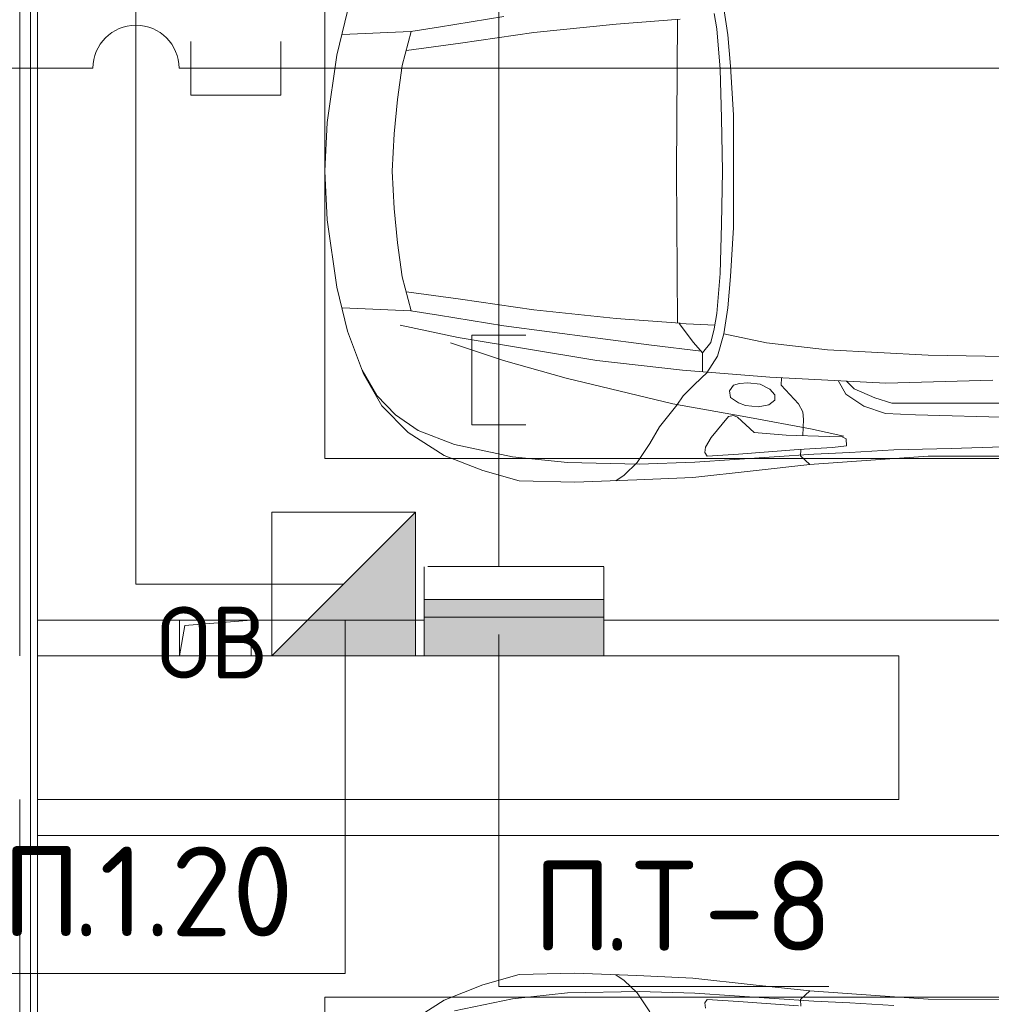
# Model space of a CAD drawing. Header units: millimetres. Extents: x -32229 to 169101, y -13689 to 125138.
# Tile 253 of 256: x 89155 to 91863, y 65530 to 68272. Entities that reach past the tile are written whole.
import ezdxf

# ---------------------------------------------------------------- set-up
doc = ezdxf.new("R2010")
doc.units = ezdxf.units.MM
for name, color, linetype, lineweight in [('A-____-NOTE-TEXT', 5, 'Continuous', 18), ('A-DETL-____-THIN', 7, 'Continuous', 9), ('A-DETL-GENF-OTLN', 7, 'Continuous', 18), ('A-FLOR-____-OTLN', 7, 'Continuous', 18), ('A-GENM-____-OTLN', 7, 'Continuous', 18), ('C-PRKG-____-OTLN', 7, 'Continuous', 18), ('G-____-____-TEXT', 7, 'Continuous', 9), ('M-EQPM-____-OTLN', 7, 'Continuous', 18), ('S-COLS-____-MCUT', 7, 'Continuous', 40)]:
    doc.layers.add(name, color=color, linetype=linetype, lineweight=lineweight)
doc.layers.add('A-DETL-____-OTLN', color=7, linetype='Continuous', lineweight=9, true_color=0x00a600)
doc.styles.add('GOST Common', font='GOST_Common.ttf', dxfattribs={"height": 200})
doc.styles.add('ISOCPEUR', font='isocpeur.ttf', dxfattribs={"height": 250})

# ---------------------------------------------------------------- blocks, each defined once
blk = doc.blocks.new('АР_Машиноместо - 4900x2400_М__5300х2500_-V21--01 ЭМ')
at = {"layer": 'A-DETL-GENF-OTLN', "color": 253, "lineweight": 13, "true_color": 0xaaaaaa}
for p, q in [((1895.6, -2850.8), (1896.5, -2534.3)), ((2043.9, -2818.3), (2043.2, -2613.6)), ((1832.2, -2638.3), (1840.7, -2936)), ((2054, -2964.8), (2043.9, -2818.3)), ((1895.6, -2919.4), (1895.6, -2850.8)), ((1881.3, -2966.7), (1895.6, -2919.4)), ((1840.7, -2936), (1823.6, -3260.1)), ((1856.4, -3024.6), (1881.3, -2966.7)), ((2067.2, -3149.3), (2054, -2964.8)), ((1834.9, -3046.1), (1856.4, -3024.6)), ((1987.8, -3061.4), (1995.5, -3046.6)), ((1989.1, -3094.6), (1987.8, -3061.4)), ((1995.5, -3046.6), (2014.4, -3046.1)), ((2014.4, -3046.1), (2019.2, -3085)), ((1984.7, -3213.7), (1989.1, -3094.6)), ((2019.2, -3085), (2025.2, -3179.9)), ((2043.1, -3174.2), (2067.1, -3148.3)), ((2084.3, -3305.9), (2067.1, -3148.3)), ((1845.5, -3228.1), (1898.3, -3179.4)), ((1898.3, -3179.4), (1920.5, -3167.7)), ((1920.5, -3167.7), (1941.6, -3165.4)), ((1941.6, -3165.4), (1986.4, -3168)), ((2024.8, -3173.5), (2043.1, -3174.2)), ((2025.2, -3179.9), (2037.8, -3347.3)), ((1825.4, -3227.6), (1845.5, -3228.1)), ((1977.8, -3303.2), (1984.7, -3213.7)), ((1823.6, -3260.1), (1804.3, -3502.8)), ((1842.8, -3286.3), (1856.8, -3259.9)), ((1856.8, -3259.9), (1873.2, -3246.1)), ((1873.2, -3246.1), (1887.9, -3245.7)), ((1887.9, -3245.7), (1900.2, -3262.3)), ((1900.2, -3262.3), (1906.4, -3292.5)), ((1838.9, -3321.2), (1842.8, -3286.3)), ((1906.4, -3292.5), (1902.9, -3327.4)), ((1935.4, -3349.7), (1977.8, -3303.2)), ((2102.9, -3474.2), (2084.3, -3305.9)), ((1841.3, -3344.5), (1838.9, -3321.2)), ((1845.9, -3360.7), (1841.3, -3344.5)), ((1902.9, -3327.4), (1894.8, -3346.8)), ((1861.3, -3372.5), (1845.9, -3360.7)), ((1880, -3369.3), (1861.3, -3372.5)), ((1894.8, -3346.8), (1880, -3369.3)), ((1930.3, -3360.7), (1935.4, -3349.7)), ((1933.2, -3375.1), (1930.3, -3360.7)), ((2037.8, -3347.3), (2043.4, -3434.5)), ((965.3, -3397.8), (853.3, -3407.2)), ((1102.5, -3394.3), (965.3, -3397.8)), ((1250, -3391.3), (1102.5, -3394.3)), ((1250, -3391.3), (1397.5, -3394.3)), ((1397.5, -3394.3), (1534.7, -3397.8)), ((1534.7, -3397.8), (1646.7, -3407.2)), ((1992, -3422.8), (1933.2, -3375.1)), ((853.3, -3407.2), (811.1, -3414.8)), ((1646.7, -3407.2), (1688.9, -3414.8)), ((1674.4, -3512.1), (1679, -3413)), ((1688.9, -3414.8), (1727, -3424.2)), ((1727, -3424.2), (1755.7, -3447)), ((2018.5, -3439.1), (1992, -3422.8)), ((1755.7, -3447), (1726.8, -3472.4)), ((1755.7, -3447.2), (1808.7, -3447.2)), ((1809.8, -3433.7), (1845.3, -3470.4)), ((2033.8, -3441.1), (2018.5, -3439.1)), ((2043.4, -3434.5), (2033.8, -3441.1)), ((1726.8, -3472.4), (1674.4, -3512.1)), ((1845.3, -3470.4), (1875.1, -3501.2)), ((2109.8, -3630), (2102.9, -3474.2)), ((840.1, -3687.8), (826.6, -3509.6)), ((1659.9, -3687.8), (1673.4, -3509.6)), ((1875.1, -3501.2), (1901.7, -3518.6)), ((1250, -3520.1), (827.2, -3517.2)), ((1250, -3520.1), (1672.8, -3517.2)), ((1901.7, -3518.6), (1962.1, -3567)), ((1962.1, -3567), (2008.6, -3594.2)), ((2008.6, -3594.2), (2061.4, -3629.8)), ((2061.4, -3629.8), (2096.2, -3665.5)), ((2116, -3802.9), (2109.8, -3630)), ((2096.2, -3665.5), (2111.9, -3688.4)), ((863.9, -3917.5), (840.1, -3687.8)), ((1636.1, -3917.5), (1659.9, -3687.8)), ((2112.6, -3958.4), (2116, -3802.9)), ((893.6, -4121.6), (863.9, -3917.5)), ((1606.4, -4121.6), (1636.1, -3917.5)), ((2083.6, -4059.2), (2112.6, -3958.4)), ((2041.4, -4167), (2083.6, -4059.2)), ((914, -4272.5), (893.6, -4121.6)), ((1586, -4272.5), (1606.4, -4121.6)), ((1977.5, -4267.9), (2041.4, -4167)), ((955.5, -4283.9), (861, -4259.4)), ((861.2, -4260.3), (869.3, -4451.1)), ((1544.5, -4283.9), (1639, -4259.4)), ((1638.8, -4260.3), (1630.7, -4451.1)), ((1903.7, -4340.6), (1977.5, -4267.9)), ((1050.4, -4297.3), (955.5, -4283.9)), ((1146, -4306.7), (1050.4, -4297.3)), ((1354, -4306.7), (1449.6, -4297.3)), ((1449.6, -4297.3), (1544.5, -4283.9)), ((1250, -4312), (1146, -4306.7)), ((1250, -4312), (1354, -4306.7)), ((1814, -4391.6), (1903.7, -4340.6)), ((1695.6, -4436.7), (1814, -4391.6)), ((927, -4466.6), (804.4, -4436.7)), ((1573, -4466.6), (1695.6, -4436.7)), ((1114.6, -4493), (927, -4466.6)), ((1385.4, -4493), (1573, -4466.6)), ((1250, -4500), (1114.6, -4493)), ((1250, -4500), (1385.4, -4493))]:
    blk.add_line(p, q, dxfattribs=at)
at = {"layer": 'A-DETL-GENF-OTLN', "color": 254, "lineweight": 13, "true_color": 0xd4d4d4}
for p, q in [((2022.2, -2754.7), (2016.7, -2571.4)), ((1935.6, -2580.5), (1928.4, -2853.3)), ((1766.2, -2606.7), (1762.2, -2818.3)), ((2026.1, -2913.7), (2022.2, -2754.7)), ((1762.2, -2818.3), (1747.2, -3099)), ((1928.4, -2853.3), (1924.3, -2937.4)), ((2033.7, -3036.3), (2026.1, -2913.7)), ((1924.3, -2937.4), (1904.8, -2997.9)), ((1904.8, -2997.9), (1871, -3048.1)), ((2038, -3136.6), (2033.7, -3036.3)), ((1871, -3048.1), (1833.3, -3069.7)), ((1987.5, -3053.2), (1967.3, -3145.9)), ((1747.2, -3099), (1728.3, -3268.5)), ((1967.3, -3145.9), (1936, -3316.2)), ((2060.5, -3468.5), (2038, -3136.6)), ((1728.3, -3268.5), (1702.9, -3388.2)), ((1936, -3316.2), (1897.7, -3530.2)), ((957.1, -3368.9), (870, -3377.1)), ((1093.5, -3360.7), (957.1, -3368.9)), ((1250, -3360.7), (1093.5, -3360.7)), ((1250, -3360.7), (1406.5, -3360.7)), ((1406.5, -3360.7), (1542.9, -3368.9)), ((1542.9, -3368.9), (1630, -3377.1)), ((870, -3377.1), (797.1, -3388.2)), ((1630, -3377.1), (1702.9, -3388.2)), ((1702.9, -3388.2), (1765.4, -3405.8)), ((1765.4, -3405.8), (1811.5, -3435.5)), ((1750.9, -3450.8), (1734.5, -3589.1)), ((2065.8, -3623.7), (2060.5, -3468.5)), ((1804.3, -3502.8), (1776.8, -3741.5)), ((1897.7, -3530.2), (1826.4, -3827.1)), ((1734.5, -3589.1), (1714.3, -3746.6)), ((2061.4, -3823.4), (2065.8, -3623.7)), ((1714.3, -3746.6), (1680.6, -4000.8)), ((1776.8, -3741.5), (1713.1, -4128.3)), ((1826.4, -3827.1), (1777.3, -4001.8)), ((2045.3, -3976.8), (2061.4, -3823.4)), ((819.4, -4000.8), (849, -4182.8)), ((1680.6, -4000.8), (1651, -4182.8)), ((1777.3, -4001.8), (1728.3, -4149.8)), ((2011.4, -4138.1), (2045.3, -3976.8)), ((1713.1, -4128.3), (1678.9, -4289.8)), ((1972.2, -4239.8), (2011.4, -4138.1)), ((849, -4182.8), (861.2, -4260.3)), ((1651, -4182.8), (1638.8, -4260.3)), ((1928.5, -4303.1), (1972.2, -4239.8)), ((1875, -4354.8), (1928.5, -4303.1)), ((1803.7, -4395.8), (1875, -4354.8))]:
    blk.add_line(p, q, dxfattribs=at)
at = {"layer": 'C-PRKG-____-OTLN', "color": 253, "lineweight": 13, "true_color": 0xaaaaaa}
for p, q in [((2500, 0), (2500, -3721.9)), ((2050, -800), (2050, -4500)), ((2500, -4222.9), (2500, -4705)), ((450, -4500), (2050, -4500)), ((2500, -4905), (2500, -5300)), ((2500, -5300), (0, -5300))]:
    blk.add_line(p, q, dxfattribs=at)
blk = doc.blocks.new('АР_Машиноместо - 4900x2400_М__5300х2500_-3113489--01 ЭМ')
at = {"layer": 'A-DETL-GENF-OTLN', "color": 253, "lineweight": 13, "true_color": 0xaaaaaa}
for p, q in [((1977.5, 4267.9), (2041.4, 4167)), ((2041.4, 4167), (2083.6, 4059.2)), ((2083.6, 4059.2), (2112.6, 3958.4)), ((2112.6, 3958.4), (2116, 3802.9)), ((2116, 3802.9), (2109.8, 3630)), ((2096.2, 3665.5), (2111.9, 3688.4)), ((2061.4, 3629.8), (2096.2, 3665.5)), ((2008.6, 3594.2), (2061.4, 3629.8)), ((2109.8, 3630), (2102.9, 3474.2)), ((2102.9, 3474.2), (2084.3, 3305.9)), ((2033.8, 3441.1), (2018.5, 3439.1)), ((2043.4, 3434.5), (2033.8, 3441.1)), ((2037.8, 3347.3), (2043.4, 3434.5)), ((2025.2, 3179.9), (2037.8, 3347.3)), ((2084.3, 3305.9), (2067.1, 3148.3)), ((2024.8, 3173.5), (2043.1, 3174.2)), ((2043.1, 3174.2), (2067.1, 3148.3)), ((2067.2, 3149.3), (2054, 2964.8)), ((2054, 2964.8), (2043.9, 2818.3)), ((2043.9, 2818.3), (2043.2, 2613.6))]:
    blk.add_line(p, q, dxfattribs=at)
at = {"layer": 'A-DETL-GENF-OTLN', "color": 254, "lineweight": 13, "true_color": 0xd4d4d4}
for p, q in [((2011.4, 4138.1), (2045.3, 3976.8)), ((2045.3, 3976.8), (2061.4, 3823.4)), ((2061.4, 3823.4), (2065.8, 3623.7)), ((2065.8, 3623.7), (2060.5, 3468.5)), ((2060.5, 3468.5), (2038, 3136.6)), ((2038, 3136.6), (2033.7, 3036.3)), ((2033.7, 3036.3), (2026.1, 2913.7))]:
    blk.add_line(p, q, dxfattribs=at)
at = {"layer": 'C-PRKG-____-OTLN', "color": 253, "lineweight": 13, "true_color": 0xaaaaaa}
for p, q in [((2500, 5300), (0, 5300)), ((2500, 0), (2500, 5300)), ((450, 4500), (2050, 4500)), ((2050, 800), (2050, 4500))]:
    blk.add_line(p, q, dxfattribs=at)
blk = doc.blocks.new('АР_Канал вертикальный прямоугольный - ОВ-4138123--01 ЭМ')
at = {"layer": 'M-EQPM-____-OTLN', "color": 253, "lineweight": 13, "true_color": 0xaaaaaa}
for p, q in [((100, 50), (-100, 50)), ((-100, 50), (-100, -50)), ((100, 50), (-100, 50)), ((-100, 50), (-100, -50)), ((-100, -50), (-100, 50)), ((-100, 50), (100, 50)), ((-100, -50), (-85, 35)), ((-100, -50), (-85, 35)), ((-85, 35), (100, 50)), ((-85, 35), (100, 50)), ((100, -50), (100, 50)), ((100, 50), (100, -50)), ((-100, -50), (100, -50)), ((100, -50), (-100, -50))]:
    blk.add_line(p, q, dxfattribs=at)
blk = doc.blocks.new('АР-Заполнение деф_ шва - Д_ш_-4328969--01 ЭМ')
at = {"layer": 'A-GENM-____-OTLN', "color": 253, "lineweight": 13, "true_color": 0xaaaaaa}
for p, q in [((0, 25), (5200, 25)), ((0, -25), (5200, -25))]:
    blk.add_line(p, q, dxfattribs=at)
blk = doc.blocks.new('Наметкина 10_РД_АР_П_отсоединено_rvt-1--01 ЭМ')
at = {"layer": 'A-FLOR-____-OTLN', "color": 253, "lineweight": 13, "true_color": 0xaaaaaa}
for p, q in [((89185.3, 36875), (89185.3, 75296.9)), ((89205.3, 66500), (89205.3, 71700)), ((89205.3, 60900), (89205.3, 66100))]:
    blk.add_line(p, q, dxfattribs=at)
at = {"layer": 'S-COLS-____-MCUT', "color": 253, "lineweight": 15, "true_color": 0xaaaaaa}
for p, q in [((89600.3, 66500), (89205.3, 66500)), ((89205.3, 66500), (89205.3, 66100)), ((90282.4, 66500), (89800.3, 66500)), ((91605.3, 66500), (90783.4, 66500)), ((91605.3, 66100), (91605.3, 66500)), ((89205.3, 66100), (91605.3, 66100))]:
    blk.add_line(p, q, dxfattribs=at)
at = {"layer": 'A-GENM-____-OTLN', "color": 253, "lineweight": 13, "true_color": 0xaaaaaa, "rotation": 270}
for p in [(89180.3, 71700), (89180.3, 66100)]:
    blk.add_blockref('АР-Заполнение деф_ шва - Д_ш_-4328969--01 ЭМ', p, dxfattribs=at)
at = {"layer": 'C-PRKG-____-OTLN', "color": 253, "lineweight": 13, "true_color": 0xaaaaaa}
for name, p, rotation in [('АР_Машиноместо - 4900x2400_М__5300х2500_-V21--01 ЭМ', (94505.3, 69100), 270.0000000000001), ('АР_Машиноместо - 4900x2400_М__5300х2500_-3113489--01 ЭМ', (94505.3, 63500), 89.99999999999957)]:
    blk.add_blockref(name, p, dxfattribs=dict(at, rotation=rotation))
at = {"layer": 'M-EQPM-____-OTLN', "color": 253, "lineweight": 13, "true_color": 0xaaaaaa}
blk.add_blockref('АР_Канал вертикальный прямоугольный - ОВ-4138123--01 ЭМ', (89700.3, 66550), dxfattribs=at)
at = {"layer": 'A-____-NOTE-TEXT', "color": 253, "lineweight": 5, "true_color": 0xaaaaaa, "insert": (89538.1, 66637.2), "char_height": 200, "width": 400.844, "attachment_point": 1, "style": 'GOST Common'}
blk.add_mtext('ОВ', dxfattribs=at)
blk = doc.blocks.new('УГО_Шкаф - УГО_Шкаф-V122--01 ЭМ')
at = {"layer": 'A-____-NOTE-TEXT', "lineweight": 9, "true_color": 0x0000ff}
blk.add_hatch(color=5, dxfattribs=at).paths.add_polyline_path([(1, 2), (1, 0), (-1, 0)])
at = {"layer": 'A-____-NOTE-TEXT', "color": 5, "lineweight": 9, "true_color": 0x0000ff}
for p, q in [((-1, 0), (-1, 2)), ((-1, 2), (1, 2)), ((1, 2), (-1, 0)), ((1, 0), (1, 2)), ((1, 0), (1, 2)), ((1, 0), (-1, 0)), ((-1, 0), (1, 0))]:
    blk.add_line(p, q, dxfattribs=at)

msp = doc.modelspace()

# ---------------------------------------------------------------- hatches: boundary and pattern name
at = {"layer": 'A-____-NOTE-TEXT', "lineweight": 5, "true_color": 0x0000ff}
msp.add_hatch(color=5, dxfattribs=at).paths.add_polyline_path([(90783.4, 66500), (90783.4, 66657), (90282.4, 66657), (90282.4, 66500)])

# ---------------------------------------------------------------- linework, layer by layer
at = {"layer": 'A-____-NOTE-TEXT', "color": 5, "lineweight": 9, "true_color": 0x0000ff}
for p, q in [((90282.4, 66748.6), (90282.4, 66500)), ((90782.8, 66749.3), (90292.7, 66749.3)), ((90783.4, 66500), (90783.4, 66748.6)), ((90783.4, 66657), (90282.4, 66657)), ((90282.4, 66657), (90282.4, 66500)), ((90783.4, 66500), (90783.4, 66657)), ((90282.4, 66607.7), (90783.4, 66607.7)), ((90282.4, 66500), (90783.4, 66500)), ((90282.4, 66500), (90784, 66500))]:
    msp.add_line(p, q, dxfattribs=at)
at = {"layer": 'A-DETL-____-OTLN', "color": 5, "true_color": 0x0000ff}
for p, q in [((90490.4, 66750), (90490.4, 71450)), ((89479.4, 66700), (89479.4, 70732.4)), ((89632.7, 68211.7), (89632.7, 68061.7)), ((89882.7, 68061.7), (89882.7, 68211.7)), ((88419.4, 68136.7), (89359.4, 68136.7)), ((89599.4, 68136.7), (98814.5, 68136.7)), ((89632.7, 68061.7), (89882.7, 68061.7)), ((90565.4, 67393.7), (90415.4, 67393.7)), ((90415.4, 67393.7), (90415.4, 67143.7)), ((90415.4, 67143.7), (90565.4, 67143.7)), ((90057.9, 66700), (89479.4, 66700))]:
    msp.add_line(p, q, dxfattribs=at)
msp.add_arc((89479.4, 68136.7), 120, 0, 180, dxfattribs=at)
at = {"layer": 'A-DETL-____-THIN'}
for p, q in [((90062.7, 65615.6), (90062.7, 66600)), ((90490.4, 65579.7), (90490.4, 66559.7)), ((90062.7, 65615.6), (89082.7, 65615.6)), ((91410.4, 65579.7), (90490.4, 65579.7))]:
    msp.add_line(p, q, dxfattribs=at)

# ---------------------------------------------------------------- block references
at = {"lineweight": 5}
msp.add_blockref('Наметкина 10_РД_АР_П_отсоединено_rvt-1--01 ЭМ', (0, 0), dxfattribs=at)
at = {"layer": 'A-____-NOTE-TEXT', "color": 5, "lineweight": 9, "true_color": 0x0000ff, "xscale": 200, "yscale": 200, "zscale": 200}
msp.add_blockref('УГО_Шкаф - УГО_Шкаф-V122--01 ЭМ', (90057.9, 66500), dxfattribs=at)

# ---------------------------------------------------------------- texts
at = {"layer": 'G-____-____-TEXT', "char_height": 250, "attachment_point": 1, "style": 'ISOCPEUR'}
for s, insert, width in [('\\fISOCPEUR|b0|i0|c204|p34|;П', (89105.5, 65969.1), 240.506), ('.1.20', (89303.9, 65969.1), 753.586), ('\\fISOCPEUR|b0|i0|c204|p34|;П', (90585.1, 65929.1), 240.506), ('\\fISOCPEUR|b0|i0|c204|p34|;Т', (90862.9, 65929.1), 240.506), ('-8', (91061.3, 65929.1), 416.878), ('\\fISOCPEUR|b0|i0|c204|p34|;.', (90783.5, 65929.1), 96.203)]:
    msp.add_mtext(s, dxfattribs=dict(at, insert=insert, width=width))

doc.saveas('drawing.dxf')
